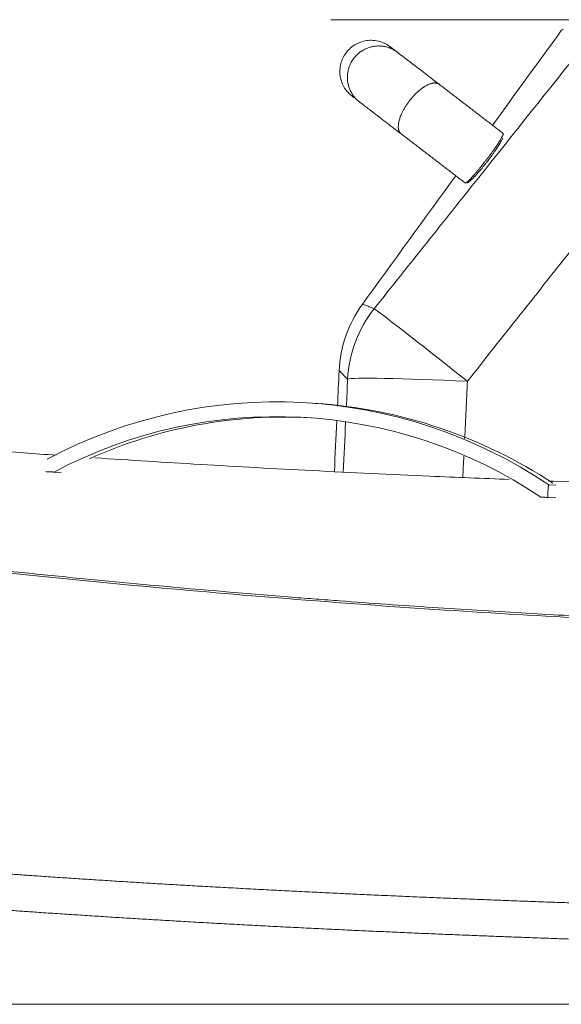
# Model space of a CAD drawing. Header units: millimetres. Extents: x -10 to 594, y 0 to 420.
# Tile 3 of 244: x 140 to 151, y 32 to 52. Entities that reach past the tile are written whole.
import ezdxf
from ezdxf.lldxf.tags import DXFTag

# ---------------------------------------------------------------- set-up
doc = ezdxf.new("R2010")
doc.units = ezdxf.units.MM
doc.layers.add('1', color=7, linetype='Continuous', true_color=0xffffff)
tags = doc.linetypes.add('DASHED', pattern=[25.72, 12.86, -12.86]).pattern_tags.tags
tags[6:7] = [DXFTag(74, 4), DXFTag(75, 0), DXFTag(340, '0'), DXFTag(46, 0.0), DXFTag(50, 0.0), DXFTag(44, 0.0), DXFTag(45, 0.0)]
tags[4:5] = [DXFTag(74, 4), DXFTag(75, 0), DXFTag(340, '0'), DXFTag(46, 0.0), DXFTag(50, 0.0), DXFTag(44, 0.0), DXFTag(45, 0.0)]

msp = doc.modelspace()

# ---------------------------------------------------------------- linework, layer by layer
at = {"layer": '1', "color": 163, "linetype": 'DASHED', "lineweight": 18}
msp.add_line((146.001, 52.354), (248.001, 52.354), dxfattribs=at)
at = {"layer": '1', "color": 155, "linetype": 'Continuous', "lineweight": 18}
for p, q in [((145.685, 44.553), (145.541, 44.562)), ((145.685, 44.553), (145.541, 44.562)), ((140.518, 43.147), (140.374, 43.156)), ((140.518, 43.147), (140.374, 43.156)), ((150.577, 42.887), (150.433, 42.896)), ((150.577, 42.887), (150.433, 42.896)), ((150.575, 42.629), (150.409, 42.64)), ((150.575, 42.629), (150.409, 42.64))]:
    msp.add_line(p, q, dxfattribs=at)
at = {"layer": '1', "color": 8, "linetype": 'Continuous', "lineweight": 18}
msp.add_line((134.793, 32.335), (260.175, 32.335), dxfattribs=at)
at = {"layer": '1', "color": 155, "linetype": 'Continuous', "lineweight": 13}
for major_axis, ratio, start_param, end_param in [((1.79, 1.746), 0.997685, 1.69755, 2.319288), ((-1.959, 1.553), 0.008723, 4.749594, 6.215677), ((2.497, -0.117), 0.028802, 1.595909, 3.091727)]:
    msp.add_ellipse((148.836, 44.927), major_axis=major_axis, ratio=ratio, start_param=start_param, end_param=end_param, dxfattribs=at)
at = {"layer": '1', "color": 155, "linetype": 'Continuous', "lineweight": 18}
for centre, major_axis, start_param, end_param in [((144.892, 34.583), (0.65, 9.979), 5.758648, 6.834836), ((144.892, 34.583), (0.65, 9.979), 5.758648, 6.834836), ((144.892, 34.583), (-0.63, -9.68), 2.617056, 3.693243), ((144.892, 34.583), (-0.63, -9.68), 2.617056, 3.693243), ((145.036, 34.574), (-0.65, -9.979), 2.624825, 3.141596), ((145.036, 34.574), (-0.65, -9.979), 2.624825, 3.141596), ((145.036, 34.574), (0.63, 9.68), 0.007486, 0.4856), ((145.036, 34.574), (0.63, 9.68), 0.007486, 0.4856)]:
    msp.add_ellipse(centre, major_axis=major_axis, ratio=0.996386, start_param=start_param, end_param=end_param, dxfattribs=at)
for points, degree in [([(149.287, 50.207), (149.753, 50.849), (150.22, 51.491), (150.686, 52.133)], 3), ([(150.725, 52.164), (150.709, 52.157), (150.696, 52.146), (150.686, 52.133)], 3), ([(148.192, 51.048), (148.185, 51.053), (148.178, 51.059), (148.17, 51.064)], 3), ([(148.192, 51.048), (148.185, 51.053), (148.178, 51.059), (148.17, 51.064)], 3), ([(149.503, 50.042), (148.852, 50.541), (148.201, 51.041)], 2), ([(149.503, 50.042), (148.852, 50.541), (148.201, 51.041)], 2), ([(146.433, 50.797), (146.433, 50.796), (146.446, 50.787), (146.472, 50.767)], 3), ([(147.428, 50.033), (148.079, 49.534), (148.73, 49.034)], 2), ([(147.428, 50.033), (148.079, 49.534), (148.73, 49.034)], 2), ([(146.644, 46.57), (147.276, 47.44), (147.908, 48.31), (148.54, 49.179)], 3), ([(146.136, 44.495), (146.147, 44.736), (146.158, 44.977), (146.17, 45.217)], 3), ([(146.073, 43.165), (146.089, 43.51), (146.106, 43.855), (146.122, 44.201)], 3)]:
    msp.add_open_spline(points, degree=degree, dxfattribs=at)
for points, degree, knots in [([(147.206, 51.804), (147.165, 51.836), (147.078, 51.887), (146.935, 51.93), (146.797, 51.939), (146.643, 51.918), (146.499, 51.857), (146.366, 51.753), (146.253, 51.61), (146.188, 51.432), (146.18, 51.244), (146.216, 51.079), (146.3, 50.92), (146.384, 50.835), (146.433, 50.797)], 3, [0, 0, 0, 0, 0.077164, 0.152186, 0.222195, 0.285063, 0.384997, 0.45444, 0.53724, 0.657348, 0.733403, 0.818201, 0.908528, 1, 1, 1, 1]), ([(147.206, 51.804), (147.165, 51.836), (147.078, 51.887), (146.935, 51.93), (146.797, 51.939), (146.643, 51.918), (146.499, 51.857), (146.366, 51.753), (146.253, 51.61), (146.188, 51.432), (146.18, 51.244), (146.216, 51.079), (146.3, 50.92), (146.384, 50.835), (146.433, 50.797)], 3, [0, 0, 0, 0, 0.077164, 0.152186, 0.222195, 0.285063, 0.384997, 0.45444, 0.53724, 0.657348, 0.733403, 0.818201, 0.908528, 1, 1, 1, 1]), ([(147.31, 51.724), (147.296, 51.735), (147.272, 51.753), (147.223, 51.791), (147.206, 51.804), (147.206, 51.804)], 3, [0, 0, 0, 0, 0.191258, 0.388601, 1, 1, 1, 1]), ([(148.201, 51.041), (148.085, 51.13), (147.875, 51.291), (147.617, 51.489), (147.435, 51.628), (147.372, 51.677), (147.354, 51.691)], 3, [0, 0, 0, 0, 0.25528, 0.506356, 0.755102, 1, 1, 1, 1]), ([(148.201, 51.041), (148.085, 51.13), (147.875, 51.291), (147.617, 51.489), (147.435, 51.628), (147.372, 51.677), (147.354, 51.691)], 3, [0, 0, 0, 0, 0.25528, 0.506356, 0.755102, 1, 1, 1, 1]), ([(146.581, 50.683), (146.599, 50.669), (146.662, 50.621), (146.844, 50.481), (147.102, 50.283), (147.311, 50.122), (147.428, 50.033)], 3, [0, 0, 0, 0, 0.244898, 0.493644, 0.74472, 1, 1, 1, 1]), ([(146.581, 50.683), (146.599, 50.669), (146.662, 50.621), (146.844, 50.481), (147.102, 50.283), (147.311, 50.122), (147.428, 50.033)], 3, [0, 0, 0, 0, 0.244898, 0.493644, 0.74472, 1, 1, 1, 1]), ([(148.73, 49.034), (148.731, 49.033), (148.732, 49.033), (148.735, 49.033), (148.735, 49.033), (148.737, 49.033), (148.737, 49.033), (148.74, 49.034), (148.741, 49.035), (148.746, 49.037), (148.75, 49.039), (148.759, 49.045), (148.764, 49.049), (148.775, 49.057), (148.781, 49.062), (148.788, 49.069), (148.789, 49.07), (148.79, 49.071), (148.791, 49.072), (148.794, 49.074), (148.799, 49.079), (148.805, 49.084), (148.816, 49.095), (148.824, 49.103), (148.841, 49.12), (148.85, 49.13), (148.862, 49.143), (148.865, 49.146), (148.87, 49.152), (148.873, 49.154), (148.879, 49.161), (148.884, 49.167), (148.9, 49.184), (148.911, 49.196), (148.933, 49.222), (148.945, 49.235), (148.96, 49.253), (148.963, 49.256), (148.967, 49.262), (148.969, 49.263), (148.972, 49.267), (148.98, 49.276), (148.988, 49.285), (149.007, 49.308), (149.02, 49.324), (149.046, 49.356), (149.059, 49.372), (149.075, 49.392), (149.076, 49.394), (149.08, 49.398), (149.085, 49.404), (149.09, 49.411), (149.1, 49.424), (149.107, 49.432), (149.127, 49.458), (149.141, 49.476), (149.161, 49.502), (149.168, 49.511), (149.178, 49.525), (149.184, 49.531), (149.189, 49.538), (149.192, 49.543), (149.194, 49.545), (149.209, 49.565), (149.222, 49.583), (149.248, 49.618), (149.261, 49.635), (149.285, 49.669), (149.297, 49.686), (149.31, 49.704), (149.312, 49.706), (149.315, 49.71), (149.319, 49.717), (149.329, 49.731), (149.337, 49.743), (149.353, 49.766), (149.364, 49.781), (149.383, 49.81), (149.392, 49.824), (149.402, 49.839), (149.403, 49.841), (149.406, 49.844), (149.407, 49.846), (149.41, 49.851), (149.416, 49.861), (149.422, 49.87), (149.434, 49.888), (149.441, 49.9), (149.454, 49.921), (149.46, 49.932), (149.471, 49.951), (149.476, 49.96), (149.481, 49.97), (149.483, 49.973), (149.484, 49.976), (149.485, 49.978), (149.486, 49.979), (149.488, 49.984), (149.49, 49.988), (149.495, 49.998), (149.497, 50.004), (149.502, 50.015), (149.503, 50.02), (149.505, 50.028), (149.506, 50.032), (149.506, 50.036), (149.505, 50.037), (149.505, 50.039), (149.505, 50.039), (149.504, 50.04), (149.504, 50.041), (149.504, 50.041), (149.504, 50.041), (149.504, 50.041), (149.504, 50.041)], 3, [0, 0, 0, 0, 0.02531, 0.02531, 0.033171, 0.033171, 0.041031, 0.041031, 0.056752, 0.056752, 0.088194, 0.088194, 0.119635, 0.119635, 0.151077, 0.151077, 0.155007, 0.155007, 0.158937, 0.158937, 0.166798, 0.182518, 0.182518, 0.21396, 0.21396, 0.245402, 0.245402, 0.253262, 0.257192, 0.261122, 0.261122, 0.276843, 0.276843, 0.308285, 0.308285, 0.339726, 0.339726, 0.347587, 0.347587, 0.351517, 0.351517, 0.355447, 0.371168, 0.371168, 0.40261, 0.40261, 0.434051, 0.434051, 0.437981, 0.437981, 0.441912, 0.449772, 0.449772, 0.465493, 0.465493, 0.496934, 0.496934, 0.512655, 0.512655, 0.520516, 0.524446, 0.524446, 0.528376, 0.528376, 0.559818, 0.559818, 0.591259, 0.591259, 0.622701, 0.622701, 0.626631, 0.626631, 0.630561, 0.638422, 0.654142, 0.654142, 0.685584, 0.685584, 0.717026, 0.717026, 0.720956, 0.720956, 0.724886, 0.724886, 0.732746, 0.748467, 0.748467, 0.779909, 0.779909, 0.81135, 0.81135, 0.842792, 0.842792, 0.850652, 0.854583, 0.854583, 0.858513, 0.858513, 0.874234, 0.874234, 0.905675, 0.905675, 0.937117, 0.937117, 0.968558, 0.968558, 0.984279, 0.984279, 0.99214, 0.99607, 0.998035, 0.999017, 0.999017, 1, 1, 1, 1]), ([(148.73, 49.034), (148.731, 49.033), (148.732, 49.033), (148.735, 49.033), (148.735, 49.033), (148.737, 49.033), (148.737, 49.033), (148.74, 49.034), (148.741, 49.035), (148.746, 49.037), (148.75, 49.039), (148.759, 49.045), (148.764, 49.049), (148.775, 49.057), (148.781, 49.062), (148.788, 49.069), (148.789, 49.07), (148.79, 49.071), (148.791, 49.072), (148.794, 49.074), (148.799, 49.079), (148.805, 49.084), (148.816, 49.095), (148.824, 49.103), (148.841, 49.12), (148.85, 49.13), (148.862, 49.143), (148.865, 49.146), (148.87, 49.152), (148.873, 49.154), (148.879, 49.161), (148.884, 49.167), (148.9, 49.184), (148.911, 49.196), (148.933, 49.222), (148.945, 49.235), (148.96, 49.253), (148.963, 49.256), (148.967, 49.262), (148.969, 49.263), (148.972, 49.267), (148.98, 49.276), (148.988, 49.285), (149.007, 49.308), (149.02, 49.324), (149.046, 49.356), (149.059, 49.372), (149.075, 49.392), (149.076, 49.394), (149.08, 49.398), (149.085, 49.404), (149.09, 49.411), (149.1, 49.424), (149.107, 49.432), (149.127, 49.458), (149.141, 49.476), (149.161, 49.502), (149.168, 49.511), (149.178, 49.525), (149.184, 49.531), (149.189, 49.538), (149.192, 49.543), (149.194, 49.545), (149.209, 49.565), (149.222, 49.583), (149.248, 49.618), (149.261, 49.635), (149.285, 49.669), (149.297, 49.686), (149.31, 49.704), (149.312, 49.706), (149.315, 49.71), (149.319, 49.717), (149.329, 49.731), (149.337, 49.743), (149.353, 49.766), (149.364, 49.781), (149.383, 49.81), (149.392, 49.824), (149.402, 49.839), (149.403, 49.841), (149.406, 49.844), (149.407, 49.846), (149.41, 49.851), (149.416, 49.861), (149.422, 49.87), (149.434, 49.888), (149.441, 49.9), (149.454, 49.921), (149.46, 49.932), (149.471, 49.951), (149.476, 49.96), (149.481, 49.97), (149.483, 49.973), (149.484, 49.976), (149.485, 49.978), (149.486, 49.979), (149.488, 49.984), (149.49, 49.988), (149.495, 49.998), (149.497, 50.004), (149.502, 50.015), (149.503, 50.02), (149.505, 50.028), (149.506, 50.032), (149.506, 50.036), (149.505, 50.037), (149.505, 50.039), (149.505, 50.039), (149.504, 50.04), (149.504, 50.041), (149.504, 50.041), (149.504, 50.041), (149.504, 50.041), (149.504, 50.041)], 3, [0, 0, 0, 0, 0.02531, 0.02531, 0.033171, 0.033171, 0.041031, 0.041031, 0.056752, 0.056752, 0.088194, 0.088194, 0.119635, 0.119635, 0.151077, 0.151077, 0.155007, 0.155007, 0.158937, 0.158937, 0.166798, 0.182518, 0.182518, 0.21396, 0.21396, 0.245402, 0.245402, 0.253262, 0.257192, 0.261122, 0.261122, 0.276843, 0.276843, 0.308285, 0.308285, 0.339726, 0.339726, 0.347587, 0.347587, 0.351517, 0.351517, 0.355447, 0.371168, 0.371168, 0.40261, 0.40261, 0.434051, 0.434051, 0.437981, 0.437981, 0.441912, 0.449772, 0.449772, 0.465493, 0.465493, 0.496934, 0.496934, 0.512655, 0.512655, 0.520516, 0.524446, 0.524446, 0.528376, 0.528376, 0.559818, 0.559818, 0.591259, 0.591259, 0.622701, 0.622701, 0.626631, 0.626631, 0.630561, 0.638422, 0.654142, 0.654142, 0.685584, 0.685584, 0.717026, 0.717026, 0.720956, 0.720956, 0.724886, 0.724886, 0.732746, 0.748467, 0.748467, 0.779909, 0.779909, 0.81135, 0.81135, 0.842792, 0.842792, 0.850652, 0.854583, 0.854583, 0.858513, 0.858513, 0.874234, 0.874234, 0.905675, 0.905675, 0.937117, 0.937117, 0.968558, 0.968558, 0.984279, 0.984279, 0.99214, 0.99607, 0.998035, 0.999017, 0.999017, 1, 1, 1, 1]), ([(149.495, 49.942), (149.495, 49.942), (149.495, 49.942), (149.494, 49.941), (149.493, 49.938), (149.491, 49.935), (149.486, 49.924), (149.482, 49.916), (149.472, 49.897), (149.467, 49.887), (149.455, 49.866), (149.448, 49.855), (149.437, 49.837), (149.434, 49.831), (149.428, 49.821), (149.426, 49.818), (149.423, 49.813), (149.422, 49.812), (149.42, 49.808), (149.411, 49.794), (149.401, 49.778), (149.383, 49.75), (149.373, 49.736), (149.358, 49.713), (149.353, 49.705), (149.345, 49.694), (149.34, 49.688), (149.336, 49.682), (149.334, 49.678), (149.332, 49.676), (149.32, 49.658), (149.308, 49.641), (149.285, 49.608), (149.273, 49.592), (149.248, 49.558), (149.235, 49.541), (149.22, 49.521), (149.219, 49.519), (149.216, 49.515), (149.211, 49.508), (149.206, 49.502), (149.196, 49.489), (149.189, 49.48), (149.17, 49.455), (149.156, 49.438), (149.137, 49.413), (149.13, 49.405), (149.12, 49.392), (149.115, 49.386), (149.11, 49.38), (149.107, 49.376), (149.105, 49.374), (149.09, 49.355), (149.077, 49.339), (149.052, 49.309), (149.039, 49.294), (149.021, 49.272), (149.014, 49.265), (149.005, 49.254), (149.002, 49.251), (148.996, 49.244), (148.993, 49.241), (148.979, 49.224), (148.967, 49.211), (148.945, 49.187), (148.935, 49.176), (148.92, 49.16), (148.915, 49.154), (148.908, 49.148), (148.907, 49.147), (148.905, 49.144), (148.901, 49.14), (148.898, 49.137), (148.886, 49.125), (148.877, 49.116), (148.86, 49.1), (148.852, 49.093), (148.841, 49.083), (148.837, 49.079), (148.832, 49.075), (148.83, 49.073), (148.828, 49.071), (148.827, 49.071), (148.825, 49.069), (148.818, 49.063), (148.811, 49.058), (148.8, 49.05), (148.795, 49.047), (148.786, 49.042), (148.782, 49.04), (148.777, 49.038), (148.776, 49.038), (148.775, 49.037)], 3, [0, 0, 0, 0, 0.001084, 0.001084, 0.005922, 0.0156, 0.0156, 0.054308, 0.054308, 0.093017, 0.093017, 0.131726, 0.131726, 0.15108, 0.15108, 0.160757, 0.160757, 0.165596, 0.165596, 0.170434, 0.209143, 0.209143, 0.247852, 0.247852, 0.267206, 0.267206, 0.276883, 0.281722, 0.281722, 0.28656, 0.28656, 0.325269, 0.325269, 0.363978, 0.363978, 0.402686, 0.402686, 0.407525, 0.407525, 0.412364, 0.422041, 0.422041, 0.441395, 0.441395, 0.480104, 0.480104, 0.499458, 0.499458, 0.509135, 0.513974, 0.513974, 0.518812, 0.518812, 0.557521, 0.557521, 0.59623, 0.59623, 0.615584, 0.615584, 0.625261, 0.625261, 0.634938, 0.634938, 0.673647, 0.673647, 0.712356, 0.712356, 0.73171, 0.73171, 0.736549, 0.736549, 0.741387, 0.751064, 0.751064, 0.789773, 0.789773, 0.828482, 0.828482, 0.847836, 0.847836, 0.857513, 0.857513, 0.862352, 0.862352, 0.867191, 0.905899, 0.905899, 0.944608, 0.944608, 0.983317, 0.983317, 1, 1, 1, 1]), ([(149.495, 49.942), (149.495, 49.942), (149.495, 49.942), (149.494, 49.941), (149.493, 49.938), (149.491, 49.935), (149.486, 49.924), (149.482, 49.916), (149.472, 49.897), (149.467, 49.887), (149.455, 49.866), (149.448, 49.855), (149.437, 49.837), (149.434, 49.831), (149.428, 49.821), (149.426, 49.818), (149.423, 49.813), (149.422, 49.812), (149.42, 49.808), (149.411, 49.794), (149.401, 49.778), (149.383, 49.75), (149.373, 49.736), (149.358, 49.713), (149.353, 49.705), (149.345, 49.694), (149.34, 49.688), (149.336, 49.682), (149.334, 49.678), (149.332, 49.676), (149.32, 49.658), (149.308, 49.641), (149.285, 49.608), (149.273, 49.592), (149.248, 49.558), (149.235, 49.541), (149.22, 49.521), (149.219, 49.519), (149.216, 49.515), (149.211, 49.508), (149.206, 49.502), (149.196, 49.489), (149.189, 49.48), (149.17, 49.455), (149.156, 49.438), (149.137, 49.413), (149.13, 49.405), (149.12, 49.392), (149.115, 49.386), (149.11, 49.38), (149.107, 49.376), (149.105, 49.374), (149.09, 49.355), (149.077, 49.339), (149.052, 49.309), (149.039, 49.294), (149.021, 49.272), (149.014, 49.265), (149.005, 49.254), (149.002, 49.251), (148.996, 49.244), (148.993, 49.241), (148.979, 49.224), (148.967, 49.211), (148.945, 49.187), (148.935, 49.176), (148.92, 49.16), (148.915, 49.154), (148.908, 49.148), (148.907, 49.147), (148.905, 49.144), (148.901, 49.14), (148.898, 49.137), (148.886, 49.125), (148.877, 49.116), (148.86, 49.1), (148.852, 49.093), (148.841, 49.083), (148.837, 49.079), (148.832, 49.075), (148.83, 49.073), (148.828, 49.071), (148.827, 49.071), (148.825, 49.069), (148.818, 49.063), (148.811, 49.058), (148.8, 49.05), (148.795, 49.047), (148.786, 49.042), (148.782, 49.04), (148.778, 49.038), (148.777, 49.038), (148.776, 49.038)], 3, [0, 0, 0, 0, 0.00109, 0.00109, 0.005958, 0.015693, 0.015693, 0.054632, 0.054632, 0.093571, 0.093571, 0.13251, 0.13251, 0.15198, 0.15198, 0.161715, 0.161715, 0.166582, 0.166582, 0.17145, 0.210389, 0.210389, 0.249328, 0.249328, 0.268798, 0.268798, 0.278533, 0.2834, 0.2834, 0.288268, 0.288268, 0.327207, 0.327207, 0.366146, 0.366146, 0.405085, 0.405085, 0.409953, 0.409953, 0.41482, 0.424555, 0.424555, 0.444025, 0.444025, 0.482964, 0.482964, 0.502434, 0.502434, 0.512169, 0.517036, 0.517036, 0.521903, 0.521903, 0.560843, 0.560843, 0.599782, 0.599782, 0.619252, 0.619252, 0.628986, 0.628986, 0.638721, 0.638721, 0.677661, 0.677661, 0.7166, 0.7166, 0.736069, 0.736069, 0.740937, 0.740937, 0.745804, 0.755539, 0.755539, 0.794478, 0.794478, 0.833418, 0.833418, 0.852887, 0.852887, 0.862622, 0.862622, 0.86749, 0.86749, 0.872357, 0.911296, 0.911296, 0.950236, 0.950236, 0.989175, 0.989175, 1, 1, 1, 1]), ([(146.17, 45.217), (146.181, 45.459), (146.228, 45.7), (146.388, 46.157), (146.502, 46.374), (146.644, 46.57)], 3, [0, 0, 0, 0, 0.5, 0.5, 1, 1, 1, 1]), ([(140.416, 43.499), (139.975, 43.53), (138.62, 43.628), (136.745, 43.78), (135.314, 43.911), (134.793, 43.96)], 3, [0, 0, 0, 0, 0.234472, 0.720875, 1, 1, 1, 1]), ([(149.629, 43.006), (149.091, 43.027), (147.755, 43.082), (145.661, 43.181), (143.39, 43.306), (141.917, 43.398), (141.202, 43.446)], 3, [0, 0, 0, 0, 0.191115, 0.474546, 0.744637, 1, 1, 1, 1]), ([(140.374, 43.156), (140.374, 43.156), (140.373, 43.156), (140.373, 43.156), (140.373, 43.156), (140.372, 43.156), (140.372, 43.156), (140.37, 43.156), (140.369, 43.156), (140.366, 43.157), (140.365, 43.157), (140.363, 43.157), (140.361, 43.157), (140.358, 43.157), (140.355, 43.157), (140.349, 43.157), (140.346, 43.158), (140.341, 43.158), (140.34, 43.158), (140.336, 43.158), (140.335, 43.158), (140.329, 43.158), (140.326, 43.159), (140.318, 43.159), (140.314, 43.159), (140.309, 43.16), (140.307, 43.16), (140.303, 43.16), (140.301, 43.16), (140.295, 43.16), (140.291, 43.16), (140.278, 43.161), (140.27, 43.162), (140.253, 43.162), (140.244, 43.163), (140.227, 43.164), (140.218, 43.164), (140.209, 43.165)], 3, [0, 0, 0, 0, 0.015625, 0.015625, 0.03125, 0.03125, 0.0625, 0.0625, 0.125, 0.125, 0.15625, 0.15625, 0.1875, 0.1875, 0.25, 0.25, 0.3125, 0.3125, 0.34375, 0.34375, 0.375, 0.375, 0.4375, 0.4375, 0.5, 0.5, 0.53125, 0.53125, 0.5625, 0.5625, 0.625, 0.625, 0.75, 0.75, 0.875, 0.875, 1, 1, 1, 1]), ([(140.374, 43.156), (140.374, 43.156), (140.373, 43.156), (140.373, 43.156), (140.373, 43.156), (140.372, 43.156), (140.372, 43.156), (140.37, 43.156), (140.369, 43.156), (140.366, 43.157), (140.365, 43.157), (140.363, 43.157), (140.361, 43.157), (140.358, 43.157), (140.355, 43.157), (140.349, 43.157), (140.346, 43.158), (140.341, 43.158), (140.34, 43.158), (140.336, 43.158), (140.335, 43.158), (140.329, 43.158), (140.326, 43.159), (140.318, 43.159), (140.314, 43.159), (140.309, 43.16), (140.307, 43.16), (140.303, 43.16), (140.301, 43.16), (140.295, 43.16), (140.291, 43.16), (140.278, 43.161), (140.27, 43.162), (140.253, 43.162), (140.244, 43.163), (140.227, 43.164), (140.218, 43.164), (140.209, 43.165)], 3, [0, 0, 0, 0, 0.015625, 0.015625, 0.03125, 0.03125, 0.0625, 0.0625, 0.125, 0.125, 0.15625, 0.15625, 0.1875, 0.1875, 0.25, 0.25, 0.3125, 0.3125, 0.34375, 0.34375, 0.375, 0.375, 0.4375, 0.4375, 0.5, 0.5, 0.53125, 0.53125, 0.5625, 0.5625, 0.625, 0.625, 0.75, 0.75, 0.875, 0.875, 1, 1, 1, 1]), ([(150.433, 42.896), (150.433, 42.896), (150.433, 42.896), (150.432, 42.896), (150.432, 42.896), (150.432, 42.895), (150.432, 42.895), (150.431, 42.894), (150.43, 42.892), (150.429, 42.889), (150.429, 42.887), (150.428, 42.884), (150.428, 42.883), (150.428, 42.882), (150.427, 42.878), (150.426, 42.874), (150.425, 42.866), (150.424, 42.861), (150.423, 42.855), (150.423, 42.854), (150.422, 42.851), (150.422, 42.85), (150.422, 42.846), (150.421, 42.843), (150.42, 42.835), (150.42, 42.829), (150.419, 42.817), (150.418, 42.811), (150.417, 42.803), (150.417, 42.802), (150.417, 42.798), (150.417, 42.797), (150.416, 42.792), (150.416, 42.788), (150.415, 42.778), (150.415, 42.771), (150.414, 42.758), (150.413, 42.751), (150.412, 42.737), (150.412, 42.73), (150.411, 42.719), (150.411, 42.715), (150.411, 42.71), (150.411, 42.708), (150.411, 42.705), (150.411, 42.703), (150.41, 42.694), (150.41, 42.687), (150.41, 42.673), (150.409, 42.666), (150.409, 42.653), (150.409, 42.646), (150.409, 42.64)], 3, [0, 0, 0, 0, 0.03125, 0.03125, 0.046875, 0.046875, 0.0625, 0.0625, 0.125, 0.125, 0.15625, 0.171875, 0.171875, 0.1875, 0.1875, 0.25, 0.25, 0.3125, 0.3125, 0.328125, 0.328125, 0.34375, 0.34375, 0.375, 0.375, 0.4375, 0.4375, 0.5, 0.5, 0.515625, 0.515625, 0.53125, 0.53125, 0.5625, 0.5625, 0.625, 0.625, 0.6875, 0.6875, 0.75, 0.75, 0.78125, 0.78125, 0.796875, 0.796875, 0.8125, 0.8125, 0.875, 0.875, 0.9375, 0.9375, 1, 1, 1, 1]), ([(150.433, 42.896), (150.433, 42.896), (150.433, 42.896), (150.432, 42.896), (150.432, 42.896), (150.432, 42.895), (150.432, 42.895), (150.431, 42.894), (150.43, 42.892), (150.429, 42.889), (150.429, 42.887), (150.428, 42.884), (150.428, 42.883), (150.428, 42.882), (150.427, 42.878), (150.426, 42.874), (150.425, 42.866), (150.424, 42.861), (150.423, 42.855), (150.423, 42.854), (150.422, 42.851), (150.422, 42.85), (150.422, 42.846), (150.421, 42.843), (150.42, 42.835), (150.42, 42.829), (150.419, 42.817), (150.418, 42.811), (150.417, 42.803), (150.417, 42.802), (150.417, 42.798), (150.417, 42.797), (150.416, 42.792), (150.416, 42.788), (150.415, 42.778), (150.415, 42.771), (150.414, 42.758), (150.413, 42.751), (150.412, 42.737), (150.412, 42.73), (150.411, 42.719), (150.411, 42.715), (150.411, 42.71), (150.411, 42.708), (150.411, 42.705), (150.411, 42.703), (150.41, 42.694), (150.41, 42.687), (150.41, 42.673), (150.409, 42.666), (150.409, 42.653), (150.409, 42.646), (150.409, 42.64)], 3, [0, 0, 0, 0, 0.03125, 0.03125, 0.046875, 0.046875, 0.0625, 0.0625, 0.125, 0.125, 0.15625, 0.171875, 0.171875, 0.1875, 0.1875, 0.25, 0.25, 0.3125, 0.3125, 0.328125, 0.328125, 0.34375, 0.34375, 0.375, 0.375, 0.4375, 0.4375, 0.5, 0.5, 0.515625, 0.515625, 0.53125, 0.53125, 0.5625, 0.5625, 0.625, 0.625, 0.6875, 0.6875, 0.75, 0.75, 0.78125, 0.78125, 0.796875, 0.796875, 0.8125, 0.8125, 0.875, 0.875, 0.9375, 0.9375, 1, 1, 1, 1]), ([(173.894, 42.555), (173.373, 42.558), (172.372, 42.565), (170.939, 42.577), (169.782, 42.587), (168.841, 42.596), (168.031, 42.604), (167.124, 42.614), (166.095, 42.626), (164.946, 42.641), (163.676, 42.658), (162.232, 42.68), (160.605, 42.707), (158.797, 42.741), (156.913, 42.782), (155.021, 42.829), (152.895, 42.89), (151.369, 42.941), (150.457, 42.975), (150.422, 42.976)], 3, [0, 0, 0, 0, 0.066597, 0.12773, 0.183062, 0.214365, 0.247872, 0.286516, 0.330298, 0.379226, 0.433309, 0.49256, 0.563726, 0.641171, 0.723599, 0.804592, 0.883133, 0.995563, 1, 1, 1, 1]), ([(150.409, 42.64), (150.4, 42.64), (150.392, 42.641), (150.376, 42.642), (150.368, 42.642), (150.352, 42.643), (150.344, 42.643), (150.333, 42.644), (150.329, 42.644), (150.324, 42.644), (150.322, 42.644), (150.319, 42.644), (150.317, 42.645), (150.312, 42.645), (150.308, 42.645), (150.302, 42.645), (150.299, 42.645), (150.293, 42.646), (150.29, 42.646), (150.286, 42.646), (150.285, 42.646), (150.282, 42.646), (150.281, 42.646), (150.278, 42.647), (150.276, 42.647), (150.273, 42.647), (150.272, 42.647), (150.271, 42.647), (150.27, 42.647), (150.27, 42.647), (150.268, 42.647), (150.268, 42.647), (150.267, 42.647), (150.267, 42.647), (150.267, 42.647)], 3, [0, 0, 0, 0, 0.125, 0.125, 0.25, 0.25, 0.375, 0.375, 0.4375, 0.4375, 0.46875, 0.46875, 0.5, 0.5, 0.5625, 0.5625, 0.625, 0.625, 0.6875, 0.6875, 0.71875, 0.71875, 0.75, 0.75, 0.8125, 0.8125, 0.84375, 0.859375, 0.859375, 0.875, 0.875, 0.9375, 0.9375, 1, 1, 1, 1]), ([(150.409, 42.64), (150.4, 42.64), (150.392, 42.641), (150.376, 42.642), (150.368, 42.642), (150.352, 42.643), (150.344, 42.643), (150.333, 42.644), (150.329, 42.644), (150.324, 42.644), (150.322, 42.644), (150.319, 42.644), (150.317, 42.645), (150.312, 42.645), (150.308, 42.645), (150.302, 42.645), (150.299, 42.645), (150.293, 42.646), (150.29, 42.646), (150.286, 42.646), (150.285, 42.646), (150.282, 42.646), (150.281, 42.646), (150.278, 42.647), (150.276, 42.647), (150.273, 42.647), (150.272, 42.647), (150.271, 42.647), (150.27, 42.647), (150.27, 42.647), (150.268, 42.647), (150.268, 42.647), (150.267, 42.647), (150.267, 42.647), (150.267, 42.647)], 3, [0, 0, 0, 0, 0.125, 0.125, 0.25, 0.25, 0.375, 0.375, 0.4375, 0.4375, 0.46875, 0.46875, 0.5, 0.5, 0.5625, 0.5625, 0.625, 0.625, 0.6875, 0.6875, 0.71875, 0.71875, 0.75, 0.75, 0.8125, 0.8125, 0.84375, 0.859375, 0.859375, 0.875, 0.875, 0.9375, 0.9375, 1, 1, 1, 1]), ([(163.962, 39.965), (162.151, 39.944), (160.318, 39.947), (158.227, 39.98), (157.995, 39.984), (157.528, 39.993), (157.293, 39.998), (156.576, 40.014), (156.085, 40.027), (154.576, 40.072), (153.521, 40.111), (151.873, 40.186), (151.313, 40.213), (150.165, 40.275), (149.577, 40.309), (148.376, 40.383), (147.761, 40.424), (146.82, 40.49), (146.502, 40.513), (146.022, 40.549), (145.861, 40.561), (145.537, 40.586), (145.374, 40.599), (143.899, 40.716), (142.463, 40.841), (140.514, 41.032), (140.117, 41.072), (139.509, 41.135), (139.305, 41.156), (138.891, 41.2), (138.676, 41.223), (138.01, 41.295), (137.535, 41.348), (136.777, 41.434), (136.517, 41.465), (136.216, 41.5), (136.182, 41.504), (136.131, 41.51), (136.115, 41.512), (136.089, 41.515), (136.081, 41.516), (136.07, 41.517), (136.069, 41.517), (136.063, 41.518), (136.055, 41.519), (136.015, 41.524), (135.967, 41.529), (135.758, 41.554), (135.534, 41.581), (135.095, 41.635), (134.951, 41.652), (134.793, 41.672)], 3, [0, 0, 0, 0, 0.252788, 0.252788, 0.284386, 0.284386, 0.315984, 0.315984, 0.379181, 0.379181, 0.505575, 0.505575, 0.568772, 0.568772, 0.631969, 0.631969, 0.695166, 0.695166, 0.726764, 0.726764, 0.742564, 0.742564, 0.758363, 0.758363, 0.884757, 0.884757, 0.916355, 0.916355, 0.932154, 0.932154, 0.947953, 0.947953, 0.979552, 0.979552, 0.995351, 0.995351, 0.997326, 0.997326, 0.998314, 0.998314, 0.998807, 0.998807, 0.998931, 0.998931, 0.999054, 0.999054, 0.999301, 0.999301, 0.999795, 0.999795, 1, 1, 1, 1]), ([(163.962, 39.928), (163.668, 39.925), (163.08, 39.919), (162.195, 39.915), (161.306, 39.914), (160.414, 39.918), (159.518, 39.925), (158.617, 39.937), (157.026, 39.964), (154.649, 40.027), (151.58, 40.156), (148.428, 40.336), (145.393, 40.553), (142.265, 40.82), (139.188, 41.123), (136.659, 41.406), (135.217, 41.58), (134.793, 41.633)], 3, [0, 0, 0, 0, 0.02996, 0.060043, 0.090252, 0.120593, 0.151069, 0.181685, 0.212444, 0.313461, 0.424498, 0.526465, 0.636706, 0.736642, 0.849347, 0.955613, 1, 1, 1, 1]), ([(134.793, 35.361), (134.815, 35.359), (135.172, 35.327), (136.158, 35.239), (137.815, 35.101), (140.146, 34.927), (143.135, 34.739), (146.471, 34.567), (149.602, 34.437), (152.314, 34.346), (155.032, 34.27), (157.754, 34.207), (160.478, 34.156), (164.135, 34.101), (169.016, 34.047), (175.95, 33.998), (183.88, 33.981), (192.192, 33.971), (200.402, 33.959), (208.612, 33.953), (215.563, 33.947), (223.835, 33.944), (231.561, 33.943), (238.03, 33.944), (243.02, 33.946), (246.533, 33.948), (247.047, 33.948)], 5, [0, 0, 0, 0, 0, 0, 0.001017, 0.016216, 0.044737, 0.075082, 0.105416, 0.135751, 0.166094, 0.185099, 0.196449, 0.226819, 0.257202, 0.287596, 0.347968, 0.413678, 0.535243, 0.609715, 0.656807, 0.712661, 0.778371, 0.843967, 0.977146, 1, 1, 1, 1, 1, 1]), ([(247.047, 33.948), (246.533, 33.948), (243.02, 33.946), (238.03, 33.944), (231.561, 33.943), (223.835, 33.944), (215.563, 33.947), (208.612, 33.953), (200.402, 33.959), (192.192, 33.971), (183.88, 33.981), (175.95, 33.998), (169.016, 34.047), (164.135, 34.101), (160.478, 34.156), (157.754, 34.207), (155.032, 34.27), (152.314, 34.346), (149.602, 34.437), (146.471, 34.567), (143.135, 34.739), (140.146, 34.927), (137.815, 35.101), (136.158, 35.239), (135.172, 35.327), (134.815, 35.359), (134.793, 35.361)], 5, [0, 0, 0, 0, 0, 0, 0.022854, 0.156033, 0.221629, 0.287339, 0.343193, 0.390285, 0.464757, 0.586322, 0.652032, 0.712404, 0.742798, 0.773181, 0.803551, 0.814901, 0.833906, 0.864249, 0.894584, 0.924918, 0.955263, 0.983784, 0.998983, 1, 1, 1, 1, 1, 1]), ([(247.362, 33.208), (246.784, 33.207), (243.208, 33.206), (238.155, 33.204), (231.623, 33.203), (223.834, 33.205), (215.561, 33.208), (208.611, 33.214), (200.4, 33.221), (192.189, 33.233), (183.877, 33.243), (175.944, 33.261), (169.006, 33.31), (164.121, 33.364), (160.461, 33.42), (157.732, 33.471), (155.006, 33.534), (152.283, 33.61), (149.565, 33.702), (146.425, 33.832), (143.079, 34.005), (140.08, 34.194), (137.757, 34.367), (136.111, 34.504), (135.139, 34.591), (134.798, 34.622), (134.793, 34.622)], 5, [0, 0, 0, 0, 0, 0, 0.025601, 0.158513, 0.223977, 0.289556, 0.345298, 0.392296, 0.466618, 0.587939, 0.653517, 0.713769, 0.744101, 0.774424, 0.804732, 0.81606, 0.835027, 0.865309, 0.895583, 0.925856, 0.95614, 0.984605, 0.999773, 1, 1, 1, 1, 1, 1]), ([(134.793, 34.622), (134.798, 34.622), (135.139, 34.591), (136.111, 34.504), (137.757, 34.367), (140.08, 34.194), (143.079, 34.005), (146.425, 33.832), (149.565, 33.702), (152.283, 33.61), (155.006, 33.534), (157.732, 33.471), (160.461, 33.42), (164.121, 33.364), (169.006, 33.31), (175.944, 33.261), (183.877, 33.243), (192.189, 33.233), (200.4, 33.221), (208.611, 33.214), (215.561, 33.208), (223.834, 33.205), (231.623, 33.203), (238.155, 33.204), (243.208, 33.206), (246.784, 33.207), (247.362, 33.208)], 5, [0, 0, 0, 0, 0, 0, 0.000227, 0.015395, 0.04386, 0.074144, 0.104417, 0.134691, 0.164973, 0.18394, 0.195268, 0.225576, 0.255899, 0.286231, 0.346483, 0.412061, 0.533382, 0.607704, 0.654702, 0.710444, 0.776023, 0.841487, 0.974399, 1, 1, 1, 1, 1, 1])]:
    msp.add_open_spline(points, degree=degree, knots=knots, dxfattribs=at)
at = {"layer": '1', "color": 155, "linetype": 'Continuous', "lineweight": 13}
msp.add_rational_spline([(147.354, 51.691), (147.178, 51.826), (146.876, 51.916), (146.606, 51.747), (146.333, 51.391), (146.239, 51.087), (146.405, 50.818), (146.581, 50.683)], [1.01661171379, 1.01661171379, 0.958470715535, 1.01661171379, 1.01661171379, 0.958470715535, 1.01661171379, 1.01661171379], degree=4, knots=[0, 0, 0, 0, 0, 0.5, 0.5, 0.5, 1, 1, 1, 1, 1], dxfattribs=at)
msp.add_rational_spline([(147.354, 51.691), (147.178, 51.826), (146.876, 51.916), (146.606, 51.747), (146.333, 51.391), (146.239, 51.087), (146.405, 50.818), (146.581, 50.683)], [1.01661171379, 1.01661171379, 0.958470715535, 1.01661171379, 1.01661171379, 0.958470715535, 1.01661171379, 1.01661171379], degree=4, knots=[0, 0, 0, 0, 0, 0.5, 0.5, 0.5, 1, 1, 1, 1, 1], dxfattribs=at)
for points, knots in [([(146.883, 46.478), (147.237, 46.923), (147.592, 47.368), (148.301, 48.258), (148.655, 48.703), (149.719, 50.039), (150.428, 50.929), (151.137, 51.819)], [0, 0, 0, 0, 0.25, 0.25, 0.5, 0.5, 1, 1, 1, 1]), ([(153.086, 50.452), (152.369, 49.543), (151.651, 48.634), (150.574, 47.272), (150.215, 46.818), (149.496, 45.91), (149.137, 45.456), (148.777, 45.002)], [0, 0, 0, 0, 0.5, 0.5, 0.75, 0.75, 1, 1, 1, 1]), ([(146.644, 46.57), (146.644, 46.57), (146.649, 46.568), (146.669, 46.56), (146.684, 46.555), (146.723, 46.539), (146.748, 46.53), (146.808, 46.507), (146.843, 46.493), (146.883, 46.478)], [0, 0, 0, 0, 0.25, 0.25, 0.5, 0.5, 0.75, 0.75, 1, 1, 1, 1]), ([(146.342, 45.047), (146.285, 45.104), (146.242, 45.147), (146.198, 45.189), (146.188, 45.2), (146.173, 45.214), (146.17, 45.217), (146.17, 45.217)], [0, 0, 0, 0, 0.500193, 0.500193, 0.75029, 0.75029, 1, 1, 1, 1])]:
    msp.add_open_spline(points, degree=3, knots=knots, dxfattribs=at)
at = {"layer": '1', "color": 155, "linetype": 'Continuous', "lineweight": 18}
msp.add_rational_spline([(148.201, 51.041), (148.125, 51.099), (147.955, 51.088), (147.735, 50.881), (147.462, 50.524), (147.318, 50.259), (147.352, 50.092), (147.428, 50.033)], [1.01661171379, 1.01661171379, 0.958470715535, 1.01661171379, 1.01661171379, 0.958470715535, 1.01661171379, 1.01661171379], degree=4, knots=[0, 0, 0, 0, 0, 0.5, 0.5, 0.5, 1, 1, 1, 1, 1], dxfattribs=at)
msp.add_rational_spline([(148.201, 51.041), (148.125, 51.099), (147.955, 51.088), (147.735, 50.881), (147.462, 50.524), (147.318, 50.259), (147.352, 50.092), (147.428, 50.033)], [1.01661171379, 1.01661171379, 0.958470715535, 1.01661171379, 1.01661171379, 0.958470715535, 1.01661171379, 1.01661171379], degree=4, knots=[0, 0, 0, 0, 0, 0.5, 0.5, 0.5, 1, 1, 1, 1, 1], dxfattribs=at)
at = {"layer": '1', "color": 155, "linetype": 'Continuous', "lineweight": 13}
for points in [[(146.316, 44.483), (146.325, 44.671), (146.334, 44.859), (146.342, 45.047)], [(148.777, 45.002), (148.758, 44.614), (148.74, 44.225), (148.721, 43.837)], [(146.254, 43.156), (146.27, 43.495), (146.285, 43.833), (146.301, 44.171)], [(148.704, 43.478), (148.697, 43.334), (148.69, 43.19), (148.683, 43.046)]]:
    msp.add_open_spline(points, degree=3, dxfattribs=at)

doc.saveas('drawing.dxf')
